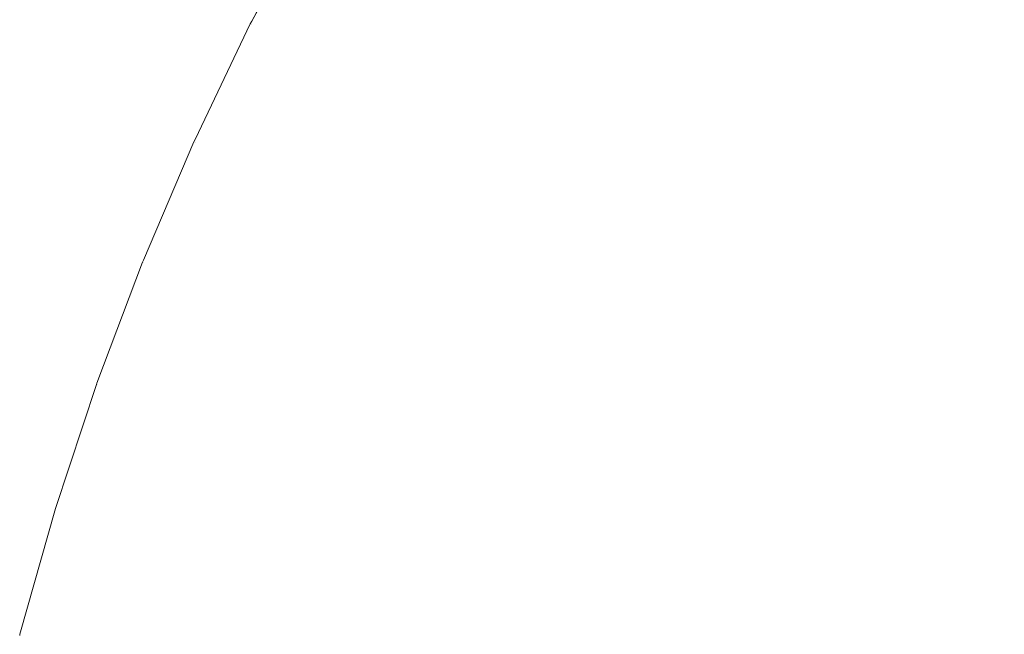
# Model space of a CAD drawing. Header units: centimetres. Extents: x -25.9 to 27.4, y -21.7 to -19.9.
# Tile 32 of 202: x -25.8843 to -25.8523, y -19.9348 to -19.9148. Entities that reach past the tile are written whole.
import ezdxf

# ---------------------------------------------------------------- set-up
doc = ezdxf.new("R2010")
doc.units = ezdxf.units.CM
doc.header["$LTSCALE"] = 2.54
doc.layers.add('Lucido design-1', color=7, linetype='Continuous')

# ---------------------------------------------------------------- blocks, each defined once
blk = doc.blocks.new('Gruppo-5-1')
at = {"color": 7, "linetype": 'Continuous', "lineweight": 9}
for points, invisible_edges in [([(-25.867696, -19.915189, 876.360848), (-25.865722, -19.911825, 876.360848), (-25.867059, -19.911002, 876.356974), (-25.869066, -19.914424, 876.356974)], 15), ([(-25.862324, -19.913918, 875.673687), (-25.860301, -19.910783, 875.673687), (-25.858619, -19.911919, 875.670122), (-25.860595, -19.914982, 875.670122)], 15), ([(-25.876732, -19.915001, 876.324458), (-25.874741, -19.911254, 876.324458), (-25.874783, -19.911231, 876.321383), (-25.876726, -19.91489, 876.321383)], 11), ([(-25.876541, -19.915097, 876.328604), (-25.874555, -19.911358, 876.328604), (-25.874741, -19.911254, 876.324458), (-25.876732, -19.915001, 876.324458)], 15), ([(-25.874783, -19.911231, 875.721383), (-25.876726, -19.91489, 875.721383), (-25.876726, -19.91489, 876.321383), (-25.874783, -19.911231, 876.321383)], 10), ([(-25.876726, -19.91489, 875.721383), (-25.874783, -19.911231, 875.721383), (-25.8747, -19.911277, 875.717024), (-25.876689, -19.915022, 875.717024)], 14), ([(-25.876689, -19.915022, 875.717024), (-25.8747, -19.911277, 875.717024), (-25.874467, -19.911407, 875.712891), (-25.876451, -19.915142, 875.712891)], 15), ([(-25.86875, -19.9146, 875.684856), (-25.86675, -19.911192, 875.684856), (-25.865404, -19.912021, 875.68106), (-25.86737, -19.915371, 875.68106)], 15), ([(-25.876196, -19.915271, 876.33274), (-25.874218, -19.911546, 876.33274), (-25.874555, -19.911358, 876.328604), (-25.876541, -19.915097, 876.328604)], 15), ([(-25.876451, -19.915142, 875.712891), (-25.874467, -19.911407, 875.712891), (-25.874086, -19.91162, 875.708777), (-25.876061, -19.915339, 875.708777)], 15), ([(-25.875698, -19.915522, 876.336861), (-25.873731, -19.911818, 876.336861), (-25.874218, -19.911546, 876.33274), (-25.876196, -19.915271, 876.33274)], 15), ([(-25.876061, -19.915339, 875.708777), (-25.874086, -19.91162, 875.708777), (-25.873557, -19.911915, 875.704687), (-25.87552, -19.915612, 875.704687)], 15), ([(-25.853066, -19.915672, 876.382487), (-25.851126, -19.912929, 876.382487), (-25.853135, -19.911443, 876.379106), (-25.855136, -19.914273, 876.379106)], 15), ([(-25.854904, -19.91443, 875.663268), (-25.85291, -19.911609, 875.663268), (-25.850944, -19.913063, 875.659988), (-25.852879, -19.915799, 875.659988)], 15), ([(-25.875046, -19.915851, 876.340958), (-25.873094, -19.912174, 876.340958), (-25.873731, -19.911818, 876.336861), (-25.875698, -19.915522, 876.336861)], 15), ([(-25.87552, -19.915612, 875.704687), (-25.873557, -19.911915, 875.704687), (-25.872882, -19.912292, 875.70063), (-25.87483, -19.91596, 875.70063)], 15), ([(-25.866185, -19.916033, 876.364658), (-25.864248, -19.912733, 876.364658), (-25.865722, -19.911825, 876.360848), (-25.867696, -19.915189, 876.360848)], 15), ([(-25.859019, -19.915953, 876.375625), (-25.857085, -19.912956, 876.375625), (-25.858909, -19.911723, 876.372053), (-25.860894, -19.914798, 876.372053)], 15), ([(-25.860595, -19.914982, 875.670122), (-25.858619, -19.911919, 875.670122), (-25.856819, -19.913136, 875.666648), (-25.858745, -19.916121, 875.666648)], 15), ([(-25.874242, -19.916256, 876.345025), (-25.872308, -19.912613, 876.345025), (-25.873094, -19.912174, 876.340958), (-25.875046, -19.915851, 876.340958)], 15), ([(-25.87483, -19.91596, 875.70063), (-25.872882, -19.912292, 875.70063), (-25.872062, -19.912751, 875.696612), (-25.873991, -19.916383, 875.696612)], 15), ([(-25.86737, -19.915371, 875.68106), (-25.865404, -19.912021, 875.68106), (-25.863928, -19.91293, 875.677334), (-25.865857, -19.916217, 875.677334)], 15), ([(-25.873287, -19.916738, 876.349055), (-25.871374, -19.913135, 876.349055), (-25.872308, -19.912613, 876.345025), (-25.874242, -19.916256, 876.345025)], 15), ([(-25.873991, -19.916383, 875.696612), (-25.872062, -19.912751, 875.696612), (-25.871098, -19.913289, 875.692639), (-25.873005, -19.91688, 875.692639)], 15), ([(-25.864534, -19.916956, 876.368395), (-25.862638, -19.913724, 876.368395), (-25.864248, -19.912733, 876.364658), (-25.866185, -19.916033, 876.364658)], 15), ([(-25.865857, -19.916217, 875.677334), (-25.863928, -19.91293, 875.677334), (-25.862324, -19.913918, 875.673687), (-25.864212, -19.917135, 875.673687)], 15), ([(-25.850878, -19.917151, 876.385764), (-25.849002, -19.914499, 876.385764), (-25.851126, -19.912929, 876.382487), (-25.853066, -19.915672, 876.382487)], 15), ([(-25.872181, -19.917295, 876.35304), (-25.870293, -19.913739, 876.35304), (-25.871374, -19.913135, 876.349055), (-25.873287, -19.916738, 876.349055)], 15), ([(-25.857016, -19.917186, 876.379106), (-25.855136, -19.914273, 876.379106), (-25.857085, -19.912956, 876.375625), (-25.859019, -19.915953, 876.375625)], 15), ([(-25.858745, -19.916121, 875.666648), (-25.856819, -19.913136, 875.666648), (-25.854904, -19.91443, 875.663268), (-25.856778, -19.917332, 875.663268)], 15), ([(-25.852879, -19.915799, 875.659988), (-25.850944, -19.913063, 875.659988), (-25.848874, -19.914594, 875.656814), (-25.850746, -19.917241, 875.656814)], 15), ([(-25.873005, -19.91688, 875.692639), (-25.871098, -19.913289, 875.692639), (-25.869994, -19.913906, 875.688718), (-25.871876, -19.917449, 875.688718)], 15), ([(-25.870927, -19.917927, 876.356974), (-25.869066, -19.914424, 876.356974), (-25.870293, -19.913739, 876.35304), (-25.872181, -19.917295, 876.35304)], 15), ([(-25.862746, -19.917955, 876.372053), (-25.860894, -19.914798, 876.372053), (-25.862638, -19.913724, 876.368395), (-25.864534, -19.916956, 876.368395)], 15), ([(-25.871876, -19.917449, 875.688718), (-25.869994, -19.913906, 875.688718), (-25.86875, -19.9146, 875.684856), (-25.870604, -19.91809, 875.684856)], 15), ([(-25.864212, -19.917135, 875.673687), (-25.862324, -19.913918, 875.673687), (-25.860595, -19.914982, 875.670122), (-25.86244, -19.918125, 875.670122)], 15), ([(-25.869526, -19.918634, 876.360848), (-25.867696, -19.915189, 876.360848), (-25.869066, -19.914424, 876.356974), (-25.870927, -19.917927, 876.356974)], 15), ([(-25.854888, -19.918496, 876.382487), (-25.853066, -19.915672, 876.382487), (-25.855136, -19.914273, 876.379106), (-25.857016, -19.917186, 876.379106)], 15), ([(-25.856778, -19.917332, 875.663268), (-25.854904, -19.91443, 875.663268), (-25.852879, -19.915799, 875.659988), (-25.854696, -19.918614, 875.659988)], 15), ([(-25.870604, -19.91809, 875.684856), (-25.86875, -19.9146, 875.684856), (-25.86737, -19.915371, 875.68106), (-25.869192, -19.918802, 875.68106)], 15), ([(-25.860824, -19.919028, 876.375625), (-25.859019, -19.915953, 876.375625), (-25.860894, -19.914798, 876.372053), (-25.862746, -19.917955, 876.372053)], 15), ([(-25.878561, -19.918829, 876.324458), (-25.876732, -19.915001, 876.324458), (-25.876774, -19.91498, 876.321383), (-25.878567, -19.918732, 876.321383)], 11), ([(-25.876774, -19.91498, 875.721383), (-25.878567, -19.918732, 875.721383), (-25.878567, -19.918732, 876.321383), (-25.876774, -19.91498, 876.321383)], 10), ([(-25.878567, -19.918732, 875.721383), (-25.876774, -19.91498, 875.721383), (-25.876689, -19.915022, 875.717024), (-25.878517, -19.918849, 875.717024)], 14), ([(-25.878366, -19.918917, 876.328604), (-25.876541, -19.915097, 876.328604), (-25.876732, -19.915001, 876.324458), (-25.878561, -19.918829, 876.324458)], 15), ([(-25.878517, -19.918849, 875.717024), (-25.876689, -19.915022, 875.717024), (-25.876451, -19.915142, 875.712891), (-25.878275, -19.918959, 875.712891)], 15), ([(-25.878014, -19.919076, 876.33274), (-25.876196, -19.915271, 876.33274), (-25.876541, -19.915097, 876.328604), (-25.878366, -19.918917, 876.328604)], 15), ([(-25.878275, -19.918959, 875.712891), (-25.876451, -19.915142, 875.712891), (-25.876061, -19.915339, 875.708777), (-25.877877, -19.919139, 875.708777)], 15), ([(-25.876726, -19.91489, 876.321383), (-25.876774, -19.91498, 876.321383), (-25.876732, -19.915001, 876.324458)], 10), ([(-25.876774, -19.91498, 876.321383), (-25.876726, -19.91489, 876.321383), (-25.876726, -19.91489, 875.721383), (-25.876774, -19.91498, 875.721383)], 10), ([(-25.876689, -19.915022, 875.717024), (-25.876774, -19.91498, 875.721383), (-25.876726, -19.91489, 875.721383)], 9), ([(-25.86244, -19.918125, 875.670122), (-25.860595, -19.914982, 875.670122), (-25.858745, -19.916121, 875.666648), (-25.860544, -19.919185, 875.666648)], 15), ([(-25.877506, -19.919306, 876.336861), (-25.875698, -19.915522, 876.336861), (-25.876196, -19.915271, 876.33274), (-25.878014, -19.919076, 876.33274)], 15), ([(-25.877877, -19.919139, 875.708777), (-25.876061, -19.915339, 875.708777), (-25.87552, -19.915612, 875.704687), (-25.877325, -19.919388, 875.704687)], 15), ([(-25.86798, -19.919413, 876.364658), (-25.866185, -19.916033, 876.364658), (-25.867696, -19.915189, 876.360848), (-25.869526, -19.918634, 876.360848)], 15), ([(-25.869192, -19.918802, 875.68106), (-25.86737, -19.915371, 875.68106), (-25.865857, -19.916217, 875.677334), (-25.867644, -19.919583, 875.677334)], 15), ([(-25.876841, -19.919607, 876.340958), (-25.875046, -19.915851, 876.340958), (-25.875698, -19.915522, 876.336861), (-25.877506, -19.919306, 876.336861)], 15), ([(-25.877325, -19.919388, 875.704687), (-25.87552, -19.915612, 875.704687), (-25.87483, -19.91596, 875.70063), (-25.87662, -19.919707, 875.70063)], 15), ([(-25.852639, -19.919881, 876.385764), (-25.850878, -19.917151, 876.385764), (-25.853066, -19.915672, 876.382487), (-25.854888, -19.918496, 876.382487)], 15), ([(-25.854696, -19.918614, 875.659988), (-25.852879, -19.915799, 875.659988), (-25.850746, -19.917241, 875.656814), (-25.852503, -19.919964, 875.656814)], 15), ([(-25.876021, -19.919978, 876.345025), (-25.874242, -19.916256, 876.345025), (-25.875046, -19.915851, 876.340958), (-25.876841, -19.919607, 876.340958)], 15), ([(-25.87662, -19.919707, 875.70063), (-25.87483, -19.91596, 875.70063), (-25.873991, -19.916383, 875.696612), (-25.875764, -19.920094, 875.696612)], 15), ([(-25.866291, -19.920265, 876.368395), (-25.864534, -19.916956, 876.368395), (-25.866185, -19.916033, 876.364658), (-25.86798, -19.919413, 876.364658)], 15), ([(-25.85877, -19.920175, 876.379106), (-25.857016, -19.917186, 876.379106), (-25.859019, -19.915953, 876.375625), (-25.860824, -19.919028, 876.375625)], 15), ([(-25.860544, -19.919185, 875.666648), (-25.858745, -19.916121, 875.666648), (-25.856778, -19.917332, 875.663268), (-25.858526, -19.920312, 875.663268)], 15), ([(-25.875046, -19.920418, 876.349055), (-25.873287, -19.916738, 876.349055), (-25.874242, -19.916256, 876.345025), (-25.876021, -19.919978, 876.345025)], 15), ([(-25.875764, -19.920094, 875.696612), (-25.873991, -19.916383, 875.696612), (-25.873005, -19.91688, 875.692639), (-25.874758, -19.920548, 875.692639)], 15), ([(-25.867644, -19.919583, 875.677334), (-25.865857, -19.916217, 875.677334), (-25.864212, -19.917135, 875.673687), (-25.865962, -19.920431, 875.673687)], 15), ([(-25.873918, -19.920928, 876.35304), (-25.872181, -19.917295, 876.35304), (-25.873287, -19.916738, 876.349055), (-25.875046, -19.920418, 876.349055)], 15), ([(-25.874758, -19.920548, 875.692639), (-25.873005, -19.91688, 875.692639), (-25.871876, -19.917449, 875.688718), (-25.873605, -19.921069, 875.688718)], 15), ([(-25.864463, -19.921187, 876.372053), (-25.862746, -19.917955, 876.372053), (-25.864534, -19.916956, 876.368395), (-25.866291, -19.920265, 876.368395)], 15), ([(-25.872638, -19.921507, 876.356974), (-25.870927, -19.917927, 876.356974), (-25.872181, -19.917295, 876.35304), (-25.873918, -19.920928, 876.35304)], 15), ([(-25.865962, -19.920431, 875.673687), (-25.864212, -19.917135, 875.673687), (-25.86244, -19.918125, 875.670122), (-25.86415, -19.921345, 875.670122)], 15), ([(-25.856589, -19.921394, 876.382487), (-25.854888, -19.918496, 876.382487), (-25.857016, -19.917186, 876.379106), (-25.85877, -19.920175, 876.379106)], 15), ([(-25.858526, -19.920312, 875.663268), (-25.856778, -19.917332, 875.663268), (-25.854696, -19.918614, 875.659988), (-25.856392, -19.921504, 875.659988)], 15), ([(-25.850272, -19.921338, 876.38893), (-25.848575, -19.918708, 876.38893), (-25.850878, -19.917151, 876.385764), (-25.852639, -19.919881, 876.385764)], 15), ([(-25.852503, -19.919964, 875.656814), (-25.850746, -19.917241, 875.656814), (-25.848509, -19.918752, 875.65375), (-25.850205, -19.92138, 875.65375)], 15), ([(-25.873605, -19.921069, 875.688718), (-25.871876, -19.917449, 875.688718), (-25.870604, -19.91809, 875.684856), (-25.872308, -19.921656, 875.684856)], 15), ([(-25.871208, -19.922153, 876.360848), (-25.869526, -19.918634, 876.360848), (-25.870927, -19.917927, 876.356974), (-25.872638, -19.921507, 876.356974)], 15), ([(-25.862497, -19.922178, 876.375625), (-25.860824, -19.919028, 876.375625), (-25.862746, -19.917955, 876.372053), (-25.864463, -19.921187, 876.372053)], 15), ([(-25.872308, -19.921656, 875.684856), (-25.870604, -19.91809, 875.684856), (-25.869192, -19.918802, 875.68106), (-25.870867, -19.922307, 875.68106)], 15), ([(-25.86415, -19.921345, 875.670122), (-25.86244, -19.918125, 875.670122), (-25.860544, -19.919185, 875.666648), (-25.86221, -19.922323, 875.666648)], 15), ([(-25.86963, -19.922866, 876.364658), (-25.86798, -19.919413, 876.364658), (-25.869526, -19.918634, 876.360848), (-25.871208, -19.922153, 876.360848)], 15), ([(-25.854283, -19.922682, 876.385764), (-25.852639, -19.919881, 876.385764), (-25.854888, -19.918496, 876.382487), (-25.856589, -19.921394, 876.382487)], 15), ([(-25.856392, -19.921504, 875.659988), (-25.854696, -19.918614, 875.659988), (-25.852503, -19.919964, 875.656814), (-25.854144, -19.92276, 875.656814)], 15), ([(-25.880226, -19.922732, 876.324458), (-25.878561, -19.918829, 876.324458), (-25.878604, -19.91881, 876.321383), (-25.880245, -19.922655, 876.321383)], 11), ([(-25.878604, -19.91881, 875.721383), (-25.880245, -19.922655, 875.721383), (-25.880245, -19.922655, 876.321383), (-25.878604, -19.91881, 876.321383)], 10), ([(-25.880245, -19.922655, 875.721383), (-25.878604, -19.91881, 875.721383), (-25.878517, -19.918849, 875.717024), (-25.880182, -19.92275, 875.717024)], 14), ([(-25.880028, -19.922812, 876.328604), (-25.878366, -19.918917, 876.328604), (-25.878561, -19.918829, 876.324458), (-25.880226, -19.922732, 876.324458)], 15), ([(-25.880182, -19.92275, 875.717024), (-25.878517, -19.918849, 875.717024), (-25.878275, -19.918959, 875.712891), (-25.879935, -19.922849, 875.712891)], 15), ([(-25.87967, -19.922956, 876.33274), (-25.878014, -19.919076, 876.33274), (-25.878366, -19.918917, 876.328604), (-25.880028, -19.922812, 876.328604)], 15), ([(-25.879935, -19.922849, 875.712891), (-25.878275, -19.918959, 875.712891), (-25.877877, -19.919139, 875.708777), (-25.87953, -19.923012, 875.708777)], 15), ([(-25.878567, -19.918732, 876.321383), (-25.878604, -19.91881, 876.321383), (-25.878561, -19.918829, 876.324458)], 10), ([(-25.878604, -19.91881, 876.321383), (-25.878567, -19.918732, 876.321383), (-25.878567, -19.918732, 875.721383), (-25.878604, -19.91881, 875.721383)], 10), ([(-25.878517, -19.918849, 875.717024), (-25.878604, -19.91881, 875.721383), (-25.878567, -19.918732, 875.721383)], 9), ([(-25.870867, -19.922307, 875.68106), (-25.869192, -19.918802, 875.68106), (-25.867644, -19.919583, 875.677334), (-25.869287, -19.923021, 875.677334)], 15), ([(-25.879152, -19.923164, 876.336861), (-25.877506, -19.919306, 876.336861), (-25.878014, -19.919076, 876.33274), (-25.87967, -19.922956, 876.33274)], 15), ([(-25.87953, -19.923012, 875.708777), (-25.877877, -19.919139, 875.708777), (-25.877325, -19.919388, 875.704687), (-25.878968, -19.923238, 875.704687)], 15), ([(-25.878475, -19.923436, 876.340958), (-25.876841, -19.919607, 876.340958), (-25.877506, -19.919306, 876.336861), (-25.879152, -19.923164, 876.336861)], 15), ([(-25.860396, -19.923237, 876.379106), (-25.85877, -19.920175, 876.379106), (-25.860824, -19.919028, 876.375625), (-25.862497, -19.922178, 876.375625)], 15), ([(-25.86221, -19.922323, 875.666648), (-25.860544, -19.919185, 875.666648), (-25.858526, -19.920312, 875.663268), (-25.860147, -19.923363, 875.663268)], 15), ([(-25.878968, -19.923238, 875.704687), (-25.877325, -19.919388, 875.704687), (-25.87662, -19.919707, 875.70063), (-25.87825, -19.923526, 875.70063)], 15), ([(-25.87764, -19.923771, 876.345025), (-25.876021, -19.919978, 876.345025), (-25.876841, -19.919607, 876.340958), (-25.878475, -19.923436, 876.340958)], 15), ([(-25.867907, -19.923645, 876.368395), (-25.866291, -19.920265, 876.368395), (-25.86798, -19.919413, 876.364658), (-25.86963, -19.922866, 876.364658)], 15), ([(-25.869287, -19.923021, 875.677334), (-25.867644, -19.919583, 875.677334), (-25.865962, -19.920431, 875.673687), (-25.867571, -19.923797, 875.673687)], 15), ([(-25.87825, -19.923526, 875.70063), (-25.87662, -19.919707, 875.70063), (-25.875764, -19.920094, 875.696612), (-25.877378, -19.923876, 875.696612)], 15), ([(-25.851856, -19.924038, 876.38893), (-25.850272, -19.921338, 876.38893), (-25.852639, -19.919881, 876.385764), (-25.854283, -19.922682, 876.385764)], 15), ([(-25.854144, -19.92276, 875.656814), (-25.852503, -19.919964, 875.656814), (-25.850205, -19.92138, 875.65375), (-25.851787, -19.924076, 875.65375)], 15), ([(-25.876647, -19.92417, 876.349055), (-25.875046, -19.920418, 876.349055), (-25.876021, -19.919978, 876.345025), (-25.87764, -19.923771, 876.345025)], 15), ([(-25.877378, -19.923876, 875.696612), (-25.875764, -19.920094, 875.696612), (-25.874758, -19.920548, 875.692639), (-25.876354, -19.924288, 875.692639)], 15), ([(-25.86604, -19.924489, 876.372053), (-25.864463, -19.921187, 876.372053), (-25.866291, -19.920265, 876.368395), (-25.867907, -19.923645, 876.368395)], 15), ([(-25.858165, -19.924362, 876.382487), (-25.856589, -19.921394, 876.382487), (-25.85877, -19.920175, 876.379106), (-25.860396, -19.923237, 876.379106)], 15), ([(-25.875498, -19.924632, 876.35304), (-25.873918, -19.920928, 876.35304), (-25.875046, -19.920418, 876.349055), (-25.876647, -19.92417, 876.349055)], 15), ([(-25.876354, -19.924288, 875.692639), (-25.874758, -19.920548, 875.692639), (-25.873605, -19.921069, 875.688718), (-25.87518, -19.92476, 875.688718)], 15), ([(-25.867571, -19.923797, 875.673687), (-25.865962, -19.920431, 875.673687), (-25.86415, -19.921345, 875.670122), (-25.865721, -19.924633, 875.670122)], 15), ([(-25.860147, -19.923363, 875.663268), (-25.858526, -19.920312, 875.663268), (-25.856392, -19.921504, 875.659988), (-25.857963, -19.924464, 875.659988)], 15), ([(-25.874195, -19.925156, 876.356974), (-25.872638, -19.921507, 876.356974), (-25.873918, -19.920928, 876.35304), (-25.875498, -19.924632, 876.35304)], 15), ([(-25.87518, -19.92476, 875.688718), (-25.873605, -19.921069, 875.688718), (-25.872308, -19.921656, 875.684856), (-25.873859, -19.925291, 875.684856)], 15), ([(-25.864034, -19.925396, 876.375625), (-25.862497, -19.922178, 876.375625), (-25.864463, -19.921187, 876.372053), (-25.86604, -19.924489, 876.372053)], 15), ([(-25.872739, -19.925741, 876.360848), (-25.871208, -19.922153, 876.360848), (-25.872638, -19.921507, 876.356974), (-25.874195, -19.925156, 876.356974)], 15), ([(-25.865721, -19.924633, 875.670122), (-25.86415, -19.921345, 875.670122), (-25.86221, -19.922323, 875.666648), (-25.863742, -19.925528, 875.666648)], 15), ([(-25.855807, -19.925551, 876.385764), (-25.854283, -19.922682, 876.385764), (-25.856589, -19.921394, 876.382487), (-25.858165, -19.924362, 876.382487)], 15), ([(-25.857963, -19.924464, 875.659988), (-25.856392, -19.921504, 875.659988), (-25.854144, -19.92276, 875.656814), (-25.855664, -19.925623, 875.656814)], 15), ([(-25.873859, -19.925291, 875.684856), (-25.872308, -19.921656, 875.684856), (-25.870867, -19.922307, 875.68106), (-25.872392, -19.92588, 875.68106)], 15), ([(-25.871132, -19.926386, 876.364658), (-25.86963, -19.922866, 876.364658), (-25.871208, -19.922153, 876.360848), (-25.872739, -19.925741, 876.360848)], 15), ([(-25.861891, -19.926365, 876.379106), (-25.860396, -19.923237, 876.379106), (-25.862497, -19.922178, 876.375625), (-25.864034, -19.925396, 876.375625)], 15), ([(-25.872392, -19.92588, 875.68106), (-25.870867, -19.922307, 875.68106), (-25.869287, -19.923021, 875.677334), (-25.870783, -19.926527, 875.677334)], 15), ([(-25.863742, -19.925528, 875.666648), (-25.86221, -19.922323, 875.666648), (-25.860147, -19.923363, 875.663268), (-25.861636, -19.92648, 875.663268)], 15), ([(-25.881724, -19.926702, 876.324458), (-25.880226, -19.922732, 876.324458), (-25.88027, -19.922714, 876.321383), (-25.881756, -19.926651, 876.321383)], 11), ([(-25.88027, -19.922714, 875.721383), (-25.881756, -19.926651, 875.721383), (-25.881756, -19.926651, 876.321383), (-25.88027, -19.922714, 876.321383)], 10), ([(-25.881756, -19.926651, 875.721383), (-25.88027, -19.922714, 875.721383), (-25.880182, -19.92275, 875.717024), (-25.881679, -19.926718, 875.717024)], 14), ([(-25.881523, -19.926773, 876.328604), (-25.880028, -19.922812, 876.328604), (-25.880226, -19.922732, 876.324458), (-25.881724, -19.926702, 876.324458)], 15), ([(-25.881679, -19.926718, 875.717024), (-25.880182, -19.92275, 875.717024), (-25.879935, -19.922849, 875.712891), (-25.881428, -19.926806, 875.712891)], 15), ([(-25.881159, -19.926902, 876.33274), (-25.87967, -19.922956, 876.33274), (-25.880028, -19.922812, 876.328604), (-25.881523, -19.926773, 876.328604)], 15), ([(-25.881428, -19.926806, 875.712891), (-25.879935, -19.922849, 875.712891), (-25.87953, -19.923012, 875.708777), (-25.881017, -19.926952, 875.708777)], 15), ([(-25.880245, -19.922655, 876.321383), (-25.88027, -19.922714, 876.321383), (-25.880226, -19.922732, 876.324458)], 10), ([(-25.88027, -19.922714, 876.321383), (-25.880245, -19.922655, 876.321383), (-25.880245, -19.922655, 875.721383), (-25.88027, -19.922714, 875.721383)], 10), ([(-25.880182, -19.92275, 875.717024), (-25.88027, -19.922714, 875.721383), (-25.880245, -19.922655, 875.721383)], 9), ([(-25.853325, -19.926803, 876.38893), (-25.851856, -19.924038, 876.38893), (-25.854283, -19.922682, 876.385764), (-25.855807, -19.925551, 876.385764)], 15), ([(-25.855664, -19.925623, 875.656814), (-25.854144, -19.92276, 875.656814), (-25.851787, -19.924076, 875.65375), (-25.853254, -19.926838, 875.65375)], 15), ([(-25.880633, -19.927087, 876.336861), (-25.879152, -19.923164, 876.336861), (-25.87967, -19.922956, 876.33274), (-25.881159, -19.926902, 876.33274)], 15), ([(-25.881017, -19.926952, 875.708777), (-25.87953, -19.923012, 875.708777), (-25.878968, -19.923238, 875.704687), (-25.880445, -19.927154, 875.704687)], 15), ([(-25.879945, -19.927331, 876.340958), (-25.878475, -19.923436, 876.340958), (-25.879152, -19.923164, 876.336861), (-25.880633, -19.927087, 876.336861)], 15), ([(-25.869377, -19.927091, 876.368395), (-25.867907, -19.923645, 876.368395), (-25.86963, -19.922866, 876.364658), (-25.871132, -19.926386, 876.364658)], 15), ([(-25.870783, -19.926527, 875.677334), (-25.869287, -19.923021, 875.677334), (-25.867571, -19.923797, 875.673687), (-25.869035, -19.927229, 875.673687)], 15), ([(-25.880445, -19.927154, 875.704687), (-25.878968, -19.923238, 875.704687), (-25.87825, -19.923526, 875.70063), (-25.879716, -19.927411, 875.70063)], 15), ([(-25.879096, -19.92763, 876.345025), (-25.87764, -19.923771, 876.345025), (-25.878475, -19.923436, 876.340958), (-25.879945, -19.927331, 876.340958)], 15), ([(-25.859614, -19.927394, 876.382487), (-25.858165, -19.924362, 876.382487), (-25.860396, -19.923237, 876.379106), (-25.861891, -19.926365, 876.379106)], 15), ([(-25.861636, -19.92648, 875.663268), (-25.860147, -19.923363, 875.663268), (-25.857963, -19.924464, 875.659988), (-25.859408, -19.927487, 875.659988)], 15), ([(-25.879716, -19.927411, 875.70063), (-25.87825, -19.923526, 875.70063), (-25.877378, -19.923876, 875.696612), (-25.87883, -19.927724, 875.696612)], 15), ([(-25.878087, -19.927987, 876.349055), (-25.876647, -19.92417, 876.349055), (-25.87764, -19.923771, 876.345025), (-25.879096, -19.92763, 876.345025)], 15), ([(-25.867477, -19.927855, 876.372053), (-25.86604, -19.924489, 876.372053), (-25.867907, -19.923645, 876.368395), (-25.869377, -19.927091, 876.368395)], 15), ([(-25.869035, -19.927229, 875.673687), (-25.867571, -19.923797, 875.673687), (-25.865721, -19.924633, 875.670122), (-25.867152, -19.927986, 875.670122)], 15), ([(-25.87883, -19.927724, 875.696612), (-25.877378, -19.923876, 875.696612), (-25.876354, -19.924288, 875.692639), (-25.87779, -19.928092, 875.692639)], 15), ([(-25.850723, -19.928114, 876.39198), (-25.849312, -19.925459, 876.39198), (-25.851856, -19.924038, 876.38893), (-25.853325, -19.926803, 876.38893)], 15), ([(-25.853254, -19.926838, 875.65375), (-25.851787, -19.924076, 875.65375), (-25.849326, -19.925452, 875.650802), (-25.850736, -19.928108, 875.650802)], 15), ([(-25.87692, -19.928399, 876.35304), (-25.875498, -19.924632, 876.35304), (-25.876647, -19.92417, 876.349055), (-25.878087, -19.927987, 876.349055)], 15), ([(-25.87779, -19.928092, 875.692639), (-25.876354, -19.924288, 875.692639), (-25.87518, -19.92476, 875.688718), (-25.876597, -19.928513, 875.688718)], 15), ([(-25.857207, -19.928482, 876.385764), (-25.855807, -19.925551, 876.385764), (-25.858165, -19.924362, 876.382487), (-25.859614, -19.927394, 876.382487)], 15), ([(-25.875595, -19.928867, 876.356974), (-25.874195, -19.925156, 876.356974), (-25.875498, -19.924632, 876.35304), (-25.87692, -19.928399, 876.35304)], 15), ([(-25.876597, -19.928513, 875.688718), (-25.87518, -19.92476, 875.688718), (-25.873859, -19.925291, 875.684856), (-25.875254, -19.928988, 875.684856)], 15), ([(-25.865434, -19.928676, 876.375625), (-25.864034, -19.925396, 876.375625), (-25.86604, -19.924489, 876.372053), (-25.867477, -19.927855, 876.372053)], 15), ([(-25.867152, -19.927986, 875.670122), (-25.865721, -19.924633, 875.670122), (-25.863742, -19.925528, 875.666648), (-25.865136, -19.928796, 875.666648)], 15), ([(-25.859408, -19.927487, 875.659988), (-25.857963, -19.924464, 875.659988), (-25.855664, -19.925623, 875.656814), (-25.857062, -19.928547, 875.656814)], 15), ([(-25.874116, -19.92939, 876.360848), (-25.872739, -19.925741, 876.360848), (-25.874195, -19.925156, 876.356974), (-25.875595, -19.928867, 876.356974)], 15), ([(-25.875254, -19.928988, 875.684856), (-25.873859, -19.925291, 875.684856), (-25.872392, -19.92588, 875.68106), (-25.873763, -19.929515, 875.68106)], 15), ([(-25.863251, -19.929553, 876.379106), (-25.861891, -19.926365, 876.379106), (-25.864034, -19.925396, 876.375625), (-25.865434, -19.928676, 876.375625)], 15), ([(-25.865136, -19.928796, 875.666648), (-25.863742, -19.925528, 875.666648), (-25.861636, -19.92648, 875.663268), (-25.862992, -19.929657, 875.663268)], 15), ([(-25.854674, -19.929627, 876.38893), (-25.853325, -19.926803, 876.38893), (-25.855807, -19.925551, 876.385764), (-25.857207, -19.928482, 876.385764)], 15), ([(-25.857062, -19.928547, 875.656814), (-25.855664, -19.925623, 875.656814), (-25.853254, -19.926838, 875.65375), (-25.854602, -19.929659, 875.65375)], 15), ([(-25.872483, -19.929967, 876.364658), (-25.871132, -19.926386, 876.364658), (-25.872739, -19.925741, 876.360848), (-25.874116, -19.92939, 876.360848)], 15), ([(-25.873763, -19.929515, 875.68106), (-25.872392, -19.92588, 875.68106), (-25.870783, -19.926527, 875.677334), (-25.872129, -19.930092, 875.677334)], 15), ([(-25.860933, -19.930485, 876.382487), (-25.859614, -19.927394, 876.382487), (-25.861891, -19.926365, 876.379106), (-25.863251, -19.929553, 876.379106)], 15), ([(-25.883053, -19.930732, 876.324458), (-25.881724, -19.926702, 876.324458), (-25.881769, -19.926686, 876.321383), (-25.883098, -19.930718, 876.321383)], 11), ([(-25.883098, -19.930718, 875.721383), (-25.881769, -19.926686, 875.721383), (-25.881679, -19.926718, 875.717024), (-25.883007, -19.930746, 875.717024)], 14), ([(-25.881769, -19.926686, 875.721383), (-25.883096, -19.930713, 875.721383), (-25.883096, -19.930713, 876.321383), (-25.881769, -19.926686, 876.321383)], 10), ([(-25.881756, -19.926651, 876.321383), (-25.881769, -19.926686, 876.321383), (-25.881724, -19.926702, 876.324458)], 10), ([(-25.881769, -19.926686, 876.321383), (-25.881756, -19.926651, 876.321383), (-25.881756, -19.926651, 875.721383), (-25.881769, -19.926686, 875.721383)], 10), ([(-25.881679, -19.926718, 875.717024), (-25.881769, -19.926686, 875.721383), (-25.881756, -19.926651, 875.721383)], 9), ([(-25.8707, -19.930597, 876.368395), (-25.869377, -19.927091, 876.368395), (-25.871132, -19.926386, 876.364658), (-25.872483, -19.929967, 876.364658)], 15), ([(-25.872129, -19.930092, 875.677334), (-25.870783, -19.926527, 875.677334), (-25.869035, -19.927229, 875.673687), (-25.870353, -19.93072, 875.673687)], 15), ([(-25.862992, -19.929657, 875.663268), (-25.861636, -19.92648, 875.663268), (-25.859408, -19.927487, 875.659988), (-25.860723, -19.930569, 875.659988)], 15), ([(-25.882848, -19.930794, 876.328604), (-25.881523, -19.926773, 876.328604), (-25.881724, -19.926702, 876.324458), (-25.883053, -19.930732, 876.324458)], 15), ([(-25.883007, -19.930746, 875.717024), (-25.881679, -19.926718, 875.717024), (-25.881428, -19.926806, 875.712891), (-25.882752, -19.930824, 875.712891)], 15), ([(-25.882479, -19.930907, 876.33274), (-25.881159, -19.926902, 876.33274), (-25.881523, -19.926773, 876.328604), (-25.882848, -19.930794, 876.328604)], 15), ([(-25.882752, -19.930824, 875.712891), (-25.881428, -19.926806, 875.712891), (-25.881017, -19.926952, 875.708777), (-25.882335, -19.930951, 875.708777)], 15), ([(-25.881946, -19.931071, 876.336861), (-25.880633, -19.927087, 876.336861), (-25.881159, -19.926902, 876.33274), (-25.882479, -19.930907, 876.33274)], 15), ([(-25.882335, -19.930951, 875.708777), (-25.881017, -19.926952, 875.708777), (-25.880445, -19.927154, 875.704687), (-25.881756, -19.931129, 875.704687)], 15), ([(-25.852019, -19.930827, 876.39198), (-25.850723, -19.928114, 876.39198), (-25.853325, -19.926803, 876.38893), (-25.854674, -19.929627, 876.38893)], 15), ([(-25.854602, -19.929659, 875.65375), (-25.853254, -19.926838, 875.65375), (-25.850736, -19.928108, 875.650802), (-25.852033, -19.930821, 875.650802)], 15), ([(-25.881248, -19.931284, 876.340958), (-25.879945, -19.927331, 876.340958), (-25.880633, -19.927087, 876.336861), (-25.881946, -19.931071, 876.336861)], 15), ([(-25.881756, -19.931129, 875.704687), (-25.880445, -19.927154, 875.704687), (-25.879716, -19.927411, 875.70063), (-25.881016, -19.931355, 875.70063)], 15), ([(-25.868769, -19.931279, 876.372053), (-25.867477, -19.927855, 876.372053), (-25.869377, -19.927091, 876.368395), (-25.8707, -19.930597, 876.368395)], 15), ([(-25.870353, -19.93072, 875.673687), (-25.869035, -19.927229, 875.673687), (-25.867152, -19.927986, 875.670122), (-25.868439, -19.931396, 875.670122)], 15), ([(-25.880387, -19.931548, 876.345025), (-25.879096, -19.92763, 876.345025), (-25.879945, -19.927331, 876.340958), (-25.881248, -19.931284, 876.340958)], 15), ([(-25.881016, -19.931355, 875.70063), (-25.879716, -19.927411, 875.70063), (-25.87883, -19.927724, 875.696612), (-25.880118, -19.93163, 875.696612)], 15), ([(-25.879364, -19.931861, 876.349055), (-25.878087, -19.927987, 876.349055), (-25.879096, -19.92763, 876.345025), (-25.880387, -19.931548, 876.345025)], 15), ([(-25.858482, -19.93147, 876.385764), (-25.857207, -19.928482, 876.385764), (-25.859614, -19.927394, 876.382487), (-25.860933, -19.930485, 876.382487)], 15), ([(-25.860723, -19.930569, 875.659988), (-25.859408, -19.927487, 875.659988), (-25.857062, -19.928547, 875.656814), (-25.858334, -19.931529, 875.656814)], 15), ([(-25.880118, -19.93163, 875.696612), (-25.87883, -19.927724, 875.696612), (-25.87779, -19.928092, 875.692639), (-25.879063, -19.931954, 875.692639)], 15), ([(-25.866693, -19.932013, 876.375625), (-25.865434, -19.928676, 876.375625), (-25.867477, -19.927855, 876.372053), (-25.868769, -19.931279, 876.372053)], 15), ([(-25.87818, -19.932224, 876.35304), (-25.87692, -19.928399, 876.35304), (-25.878087, -19.927987, 876.349055), (-25.879364, -19.931861, 876.349055)], 15), ([(-25.879063, -19.931954, 875.692639), (-25.87779, -19.928092, 875.692639), (-25.876597, -19.928513, 875.688718), (-25.877853, -19.932324, 875.688718)], 15), ([(-25.868439, -19.931396, 875.670122), (-25.867152, -19.927986, 875.670122), (-25.865136, -19.928796, 875.666648), (-25.86639, -19.93212, 875.666648)], 15), ([(-25.876837, -19.932635, 876.356974), (-25.875595, -19.928867, 876.356974), (-25.87692, -19.928399, 876.35304), (-25.87818, -19.932224, 876.35304)], 15), ([(-25.877853, -19.932324, 875.688718), (-25.876597, -19.928513, 875.688718), (-25.875254, -19.928988, 875.684856), (-25.876491, -19.932741, 875.684856)], 15), ([(-25.855903, -19.932506, 876.38893), (-25.854674, -19.929627, 876.38893), (-25.857207, -19.928482, 876.385764), (-25.858482, -19.93147, 876.385764)], 15), ([(-25.858334, -19.931529, 875.656814), (-25.857062, -19.928547, 875.656814), (-25.854602, -19.929659, 875.65375), (-25.855829, -19.932535, 875.65375)], 15), ([(-25.875337, -19.933095, 876.360848), (-25.874116, -19.92939, 876.360848), (-25.875595, -19.928867, 876.356974), (-25.876837, -19.932635, 876.356974)], 15), ([(-25.864475, -19.932796, 876.379106), (-25.863251, -19.929553, 876.379106), (-25.865434, -19.928676, 876.375625), (-25.866693, -19.932013, 876.375625)], 15), ([(-25.86639, -19.93212, 875.666648), (-25.865136, -19.928796, 875.666648), (-25.862992, -19.929657, 875.663268), (-25.864212, -19.932889, 875.663268)], 15), ([(-25.876491, -19.932741, 875.684856), (-25.875254, -19.928988, 875.684856), (-25.873763, -19.929515, 875.68106), (-25.87498, -19.933204, 875.68106)], 15), ([(-25.873681, -19.933602, 876.364658), (-25.872483, -19.929967, 876.364658), (-25.874116, -19.92939, 876.360848), (-25.875337, -19.933095, 876.360848)], 15), ([(-25.87498, -19.933204, 875.68106), (-25.873763, -19.929515, 875.68106), (-25.872129, -19.930092, 875.677334), (-25.873322, -19.933712, 875.677334)], 15), ([(-25.862119, -19.933629, 876.382487), (-25.860933, -19.930485, 876.382487), (-25.863251, -19.929553, 876.379106), (-25.864475, -19.932796, 876.379106)], 15), ([(-25.864212, -19.932889, 875.663268), (-25.862992, -19.929657, 875.663268), (-25.860723, -19.930569, 875.659988), (-25.861906, -19.933704, 875.659988)], 15), ([(-25.853199, -19.933592, 876.39198), (-25.852019, -19.930827, 876.39198), (-25.854674, -19.929627, 876.38893), (-25.855903, -19.932506, 876.38893)], 15), ([(-25.855829, -19.932535, 875.65375), (-25.854602, -19.929659, 875.65375), (-25.852033, -19.930821, 875.650802), (-25.853213, -19.933587, 875.650802)], 15), ([(-25.871873, -19.934155, 876.368395), (-25.8707, -19.930597, 876.368395), (-25.872483, -19.929967, 876.364658), (-25.873681, -19.933602, 876.364658)], 15), ([(-25.873322, -19.933712, 875.677334), (-25.872129, -19.930092, 875.677334), (-25.870353, -19.93072, 875.673687), (-25.871521, -19.934263, 875.673687)], 15), ([(-25.859629, -19.934509, 876.385764), (-25.858482, -19.93147, 876.385764), (-25.860933, -19.930485, 876.382487), (-25.862119, -19.933629, 876.382487)], 15), ([(-25.884254, -19.934802, 876.321383), (-25.883096, -19.930713, 876.321383), (-25.883096, -19.930713, 875.721383), (-25.884254, -19.934802, 875.721383)], 10), ([(-25.884209, -19.934814, 876.324458), (-25.883053, -19.930732, 876.324458), (-25.883098, -19.930718, 876.321383), (-25.884254, -19.934802, 876.321383)], 11), ([(-25.884254, -19.934802, 875.721383), (-25.883098, -19.930718, 875.721383), (-25.883007, -19.930746, 875.717024), (-25.884162, -19.934826, 875.717024)], 14), ([(-25.884002, -19.934868, 876.328604), (-25.882848, -19.930794, 876.328604), (-25.883053, -19.930732, 876.324458), (-25.884209, -19.934814, 876.324458)], 15), ([(-25.884162, -19.934826, 875.717024), (-25.883007, -19.930746, 875.717024), (-25.882752, -19.930824, 875.712891), (-25.883905, -19.934893, 875.712891)], 15), ([(-25.883628, -19.934965, 876.33274), (-25.882479, -19.930907, 876.33274), (-25.882848, -19.930794, 876.328604), (-25.884002, -19.934868, 876.328604)], 15), ([(-25.883905, -19.934893, 875.712891), (-25.882752, -19.930824, 875.712891), (-25.882335, -19.930951, 875.708777), (-25.883482, -19.935003, 875.708777)], 15), ([(-25.869915, -19.934755, 876.372053), (-25.868769, -19.931279, 876.372053), (-25.8707, -19.930597, 876.368395), (-25.871873, -19.934155, 876.368395)], 15), ([(-25.871521, -19.934263, 875.673687), (-25.870353, -19.93072, 875.673687), (-25.868439, -19.931396, 875.670122), (-25.86958, -19.934858, 875.670122)], 15), ([(-25.861906, -19.933704, 875.659988), (-25.860723, -19.930569, 875.659988), (-25.858334, -19.931529, 875.656814), (-25.859479, -19.934562, 875.656814)], 15), ([(-25.853213, -19.933587, 875.650802), (-25.852033, -19.930821, 875.650802), (-25.849359, -19.93203, 875.647975), (-25.85049, -19.934681, 875.647975)], 15), ([(-25.850375, -19.934727, 876.394906), (-25.849246, -19.932081, 876.394906), (-25.852019, -19.930827, 876.39198), (-25.853199, -19.933592, 876.39198)], 15), ([(-25.883088, -19.935106, 876.336861), (-25.881946, -19.931071, 876.336861), (-25.882479, -19.930907, 876.33274), (-25.883628, -19.934965, 876.33274)], 15), ([(-25.883482, -19.935003, 875.708777), (-25.882335, -19.930951, 875.708777), (-25.881756, -19.931129, 875.704687), (-25.882896, -19.935156, 875.704687)], 15), ([(-25.882382, -19.93529, 876.340958), (-25.881248, -19.931284, 876.340958), (-25.881946, -19.931071, 876.336861), (-25.883088, -19.935106, 876.336861)], 15), ([(-25.882896, -19.935156, 875.704687), (-25.881756, -19.931129, 875.704687), (-25.881016, -19.931355, 875.70063), (-25.882148, -19.935351, 875.70063)], 15), ([(-25.881511, -19.935517, 876.345025), (-25.880387, -19.931548, 876.345025), (-25.881248, -19.931284, 876.340958), (-25.882382, -19.93529, 876.340958)], 15), ([(-25.882148, -19.935351, 875.70063), (-25.881016, -19.931355, 875.70063), (-25.880118, -19.93163, 875.696612), (-25.881238, -19.935588, 875.696612)], 15), ([(-25.867809, -19.9354, 876.375625), (-25.866693, -19.932013, 876.375625), (-25.868769, -19.931279, 876.372053), (-25.869915, -19.934755, 876.372053)], 15), ([(-25.86958, -19.934858, 875.670122), (-25.868439, -19.931396, 875.670122), (-25.86639, -19.93212, 875.666648), (-25.867503, -19.935494, 875.666648)], 15), ([(-25.857008, -19.935435, 876.38893), (-25.855903, -19.932506, 876.38893), (-25.858482, -19.93147, 876.385764), (-25.859629, -19.934509, 876.385764)], 15), ([(-25.880476, -19.935786, 876.349055), (-25.879364, -19.931861, 876.349055), (-25.880387, -19.931548, 876.345025), (-25.881511, -19.935517, 876.345025)], 15), ([(-25.881238, -19.935588, 875.696612), (-25.880118, -19.93163, 875.696612), (-25.879063, -19.931954, 875.692639), (-25.88017, -19.935866, 875.692639)], 15), ([(-25.859479, -19.934562, 875.656814), (-25.858334, -19.931529, 875.656814), (-25.855829, -19.932535, 875.65375), (-25.856933, -19.935461, 875.65375)], 15), ([(-25.879277, -19.936098, 876.35304), (-25.87818, -19.932224, 876.35304), (-25.879364, -19.931861, 876.349055), (-25.880476, -19.935786, 876.349055)], 15), ([(-25.88017, -19.935866, 875.692639), (-25.879063, -19.931954, 875.692639), (-25.877853, -19.932324, 875.688718), (-25.878946, -19.936184, 875.688718)], 15), ([(-25.865561, -19.936088, 876.379106), (-25.864475, -19.932796, 876.379106), (-25.866693, -19.932013, 876.375625), (-25.867809, -19.9354, 876.375625)], 15), ([(-25.867503, -19.935494, 875.666648), (-25.86639, -19.93212, 875.666648), (-25.864212, -19.932889, 875.663268), (-25.865293, -19.93617, 875.663268)], 15), ([(-25.877918, -19.936452, 876.356974), (-25.876837, -19.932635, 876.356974), (-25.87818, -19.932224, 876.35304), (-25.879277, -19.936098, 876.35304)], 15), ([(-25.878946, -19.936184, 875.688718), (-25.877853, -19.932324, 875.688718), (-25.876491, -19.932741, 875.684856), (-25.877568, -19.936543, 875.684856)], 15), ([(-25.8764, -19.936847, 876.360848), (-25.875337, -19.933095, 876.360848), (-25.876837, -19.932635, 876.356974), (-25.877918, -19.936452, 876.356974)], 15), ([(-25.877568, -19.936543, 875.684856), (-25.876491, -19.932741, 875.684856), (-25.87498, -19.933204, 875.68106), (-25.876038, -19.936942, 875.68106)], 15), ([(-25.85426, -19.936405, 876.39198), (-25.853199, -19.933592, 876.39198), (-25.855903, -19.932506, 876.38893), (-25.857008, -19.935435, 876.38893)], 15), ([(-25.856933, -19.935461, 875.65375), (-25.855829, -19.932535, 875.65375), (-25.853213, -19.933587, 875.650802), (-25.854275, -19.9364, 875.650802)], 15), ([(-25.863171, -19.93682, 876.382487), (-25.862119, -19.933629, 876.382487), (-25.864475, -19.932796, 876.379106), (-25.865561, -19.936088, 876.379106)], 15), ([(-25.865293, -19.93617, 875.663268), (-25.864212, -19.932889, 875.663268), (-25.861906, -19.933704, 875.659988), (-25.862955, -19.936886, 875.659988)], 15), ([(-25.874724, -19.937284, 876.364658), (-25.873681, -19.933602, 876.364658), (-25.875337, -19.933095, 876.360848), (-25.8764, -19.936847, 876.360848)], 15), ([(-25.876038, -19.936942, 875.68106), (-25.87498, -19.933204, 875.68106), (-25.873322, -19.933712, 875.677334), (-25.87436, -19.937378, 875.677334)], 15), ([(-25.872894, -19.93776, 876.368395), (-25.871873, -19.934155, 876.368395), (-25.873681, -19.933602, 876.364658), (-25.874724, -19.937284, 876.364658)], 15), ([(-25.87436, -19.937378, 875.677334), (-25.873322, -19.933712, 875.677334), (-25.871521, -19.934263, 875.673687), (-25.872537, -19.937853, 875.673687)], 15), ([(-25.860646, -19.937594, 876.385764), (-25.859629, -19.934509, 876.385764), (-25.862119, -19.933629, 876.382487), (-25.863171, -19.93682, 876.382487)], 15), ([(-25.862955, -19.936886, 875.659988), (-25.861906, -19.933704, 875.659988), (-25.859479, -19.934562, 875.656814), (-25.860494, -19.93764, 875.656814)], 15), ([(-25.854275, -19.9364, 875.650802), (-25.853213, -19.933587, 875.650802), (-25.85049, -19.934681, 875.647975), (-25.851508, -19.937378, 875.647975)], 15), ([(-25.851391, -19.937419, 876.394906), (-25.850375, -19.934727, 876.394906), (-25.853199, -19.933592, 876.39198), (-25.85426, -19.936405, 876.39198)], 15), ([(-25.870912, -19.938276, 876.372053), (-25.869915, -19.934755, 876.372053), (-25.871873, -19.934155, 876.368395), (-25.872894, -19.93776, 876.368395)], 15), ([(-25.872537, -19.937853, 875.673687), (-25.871521, -19.934263, 875.673687), (-25.86958, -19.934858, 875.670122), (-25.870573, -19.938365, 875.670122)], 15), ([(-25.857988, -19.938408, 876.38893), (-25.857008, -19.935435, 876.38893), (-25.859629, -19.934509, 876.385764), (-25.860646, -19.937594, 876.385764)], 15), ([(-25.860494, -19.93764, 875.656814), (-25.859479, -19.934562, 875.656814), (-25.856933, -19.935461, 875.65375), (-25.857912, -19.938431, 875.65375)], 15), ([(-25.884254, -19.934802, 875.721383), (-25.884263, -19.934836, 875.721383), (-25.884263, -19.934836, 876.321383), (-25.884254, -19.934802, 876.321383)], 10), ([(-25.868781, -19.938831, 876.375625), (-25.867809, -19.9354, 876.375625), (-25.869915, -19.934755, 876.372053), (-25.870912, -19.938276, 876.372053)], 15)]:
    blk.add_3dface(points, dxfattribs=dict(at, invisible_edges=invisible_edges))

msp = doc.modelspace()

# ---------------------------------------------------------------- block references
at = {"layer": 'Lucido design-1', "color": 7}
msp.add_blockref('Gruppo-5-1', (0, 0), dxfattribs=at)

doc.saveas('drawing.dxf')
